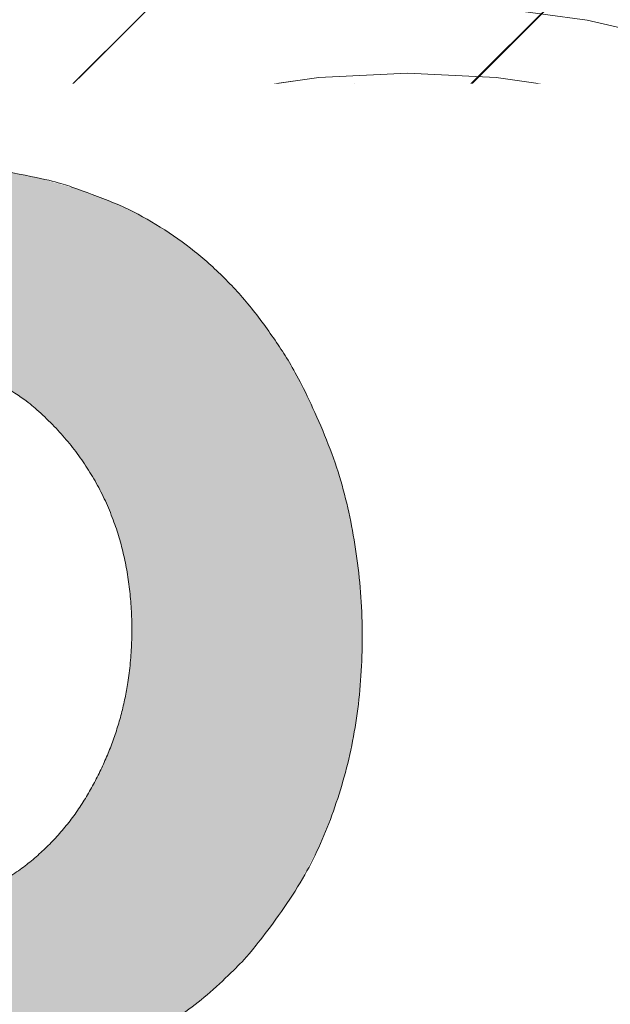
# Model space of a CAD drawing. Header units: inches. Extents: x -416 to -272, y -73 to 47.
# Tile 12 of 206: x -407.312 to -406.429, y -21.799 to -20.325. Entities that reach past the tile are written whole.
import ezdxf

# ---------------------------------------------------------------- set-up
doc = ezdxf.new("R2010")
doc.units = ezdxf.units.IN
doc.header["$LTSCALE"] = 32
doc.header["$MEASUREMENT"] = 0
doc.header["$PDMODE"] = 1
doc.header["$PDSIZE"] = -2
doc.linetypes.add('Dash Style-1', pattern=[0.083328, 0.041656, -0.041672])
for name, color, linetype, lineweight in [('Black', 7, 'Continuous', 18), ('DashLine', 7, 'Continuous', 13), ('DashLineFill', 7, 'Dash Style-1', 13), ('Drawing', 7, 'Continuous', 18), ('Metal-DeskStructure', 7, 'Continuous', 13), ('None', 7, 'Continuous', 18), ('SolidLine', 7, 'Continuous', 15), ('Wood_1-H', 7, 'Continuous', 13)]:
    doc.layers.add(name, color=color, linetype=linetype, lineweight=lineweight)
doc.layers.add('Metal-Leg', color=7, linetype='Continuous', lineweight=18, true_color=0x4c4c4c)
pattern_1 = [(45, (0, 0), (-1.61301565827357, 1.935715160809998), []), (45, (-1.0608, 1.0608), (-0.4723460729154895, 0.4167612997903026), [])]

# ---------------------------------------------------------------- blocks, each defined once
blk = doc.blocks.new('1BRPFY-Leg_Plate (2D)')
at = {"layer": 'DashLineFill', "linetype": 'Continuous', "lineweight": 13}
h = blk.add_hatch(dxfattribs=at)
h.set_pattern_fill('Steel', color=253, style=0, pattern_type=2)
h.set_pattern_definition(pattern_1)
edge = h.paths.add_edge_path()
edge.add_arc((-1.704724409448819, 1.704724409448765), 0.1259842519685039, 90, 180, ccw=False)
edge.add_line((-1.704724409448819, 1.830708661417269), (1.704724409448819, 1.830708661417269))
edge.add_arc((1.704724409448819, 1.704724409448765), 0.1259842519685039, 0, 90, ccw=False)
edge.add_line((1.830708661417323, 1.704724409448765), (1.830708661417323, -1.704724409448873))
edge.add_arc((1.704724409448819, -1.704724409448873), 0.125984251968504, -89.99999999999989, 1.1368683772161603e-13, ccw=False)
edge.add_line((1.704724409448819, -1.830708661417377), (-1.704724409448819, -1.830708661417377))
edge.add_arc((-1.704724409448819, -1.704724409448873), 0.125984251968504, 180, 269.99999999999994, ccw=False)
edge.add_line((-1.830708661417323, -1.704724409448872), (-1.830708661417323, 1.704724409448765))
at = {"layer": 'SolidLine', "flags": 128}
blk.add_lwpolyline([(-0.5938289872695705, 0.8805202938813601), (-0.5775368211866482, 0.868437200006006), (-0.5625074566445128, 0.854815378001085), (-0.5488856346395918, 0.8397860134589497), (-0.5368025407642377, 0.8234938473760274), (-0.5263745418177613, 0.8060957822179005), (-0.5177020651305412, 0.7877593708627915), (-0.5108686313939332, 0.7686612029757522), (-0.5059400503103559, 0.7489852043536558), (-0.5029637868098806, 0.7289208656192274), (-0.5019685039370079, 0.7086614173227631), (-0.5029637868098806, 0.6884019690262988), (-0.5059400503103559, 0.6683376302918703), (-0.5108686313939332, 0.6486616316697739), (-0.5177020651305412, 0.6295634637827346), (-0.5263745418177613, 0.6112270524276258), (-0.5368025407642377, 0.5938289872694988), (-0.5488856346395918, 0.5775368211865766), (-0.5625074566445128, 0.5625074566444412), (-0.5775368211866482, 0.5488856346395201), (-0.5938289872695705, 0.5368025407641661)], dxfattribs=at)
blk = doc.blocks.new('1BRPX8-Util_Bkt_Lg-F (2D)')
at = {"layer": 'DashLineFill', "linetype": 'Continuous', "lineweight": 13}
h = blk.add_hatch(dxfattribs=at)
h.set_pattern_fill('Steel', color=253, style=0, pattern_type=2)
h.set_pattern_definition(pattern_1)
edge = h.paths.add_edge_path()
edge.add_line((-4.468503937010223, 7.539370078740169), (-2.421259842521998, 7.539370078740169))
edge.add_line((-2.421259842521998, 7.539370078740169), (-2.421259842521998, 7.917322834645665))
edge.add_arc((-2.303149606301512, 7.91732283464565), 0.1181102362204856, 90.0000000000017, 179.9999999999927, ccw=False)
edge.add_line((-2.303149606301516, 8.035433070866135), (2.303149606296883, 8.035433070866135))
edge.add_arc((2.30314960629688, 7.917322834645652), 0.1181102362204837, 6.423306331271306e-12, 89.99999999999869, ccw=False)
edge.add_line((2.421259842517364, 7.917322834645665), (2.421259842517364, 7.539370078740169))
edge.add_line((2.421259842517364, 7.539370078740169), (4.46850393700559, 7.539370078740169))
edge.add_line((4.46850393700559, 7.539370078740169), (4.46850393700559, 7.405511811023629))
edge.add_line((4.46850393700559, 7.405511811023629), (3.129921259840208, 7.405511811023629))
edge.add_line((3.129921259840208, 7.405511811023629), (3.129921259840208, -2.011811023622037))
edge.add_line((3.129921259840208, -2.011811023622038), (4.46850393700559, -2.011811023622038))
edge.add_line((4.46850393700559, -2.011811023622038), (4.46850393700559, -2.145669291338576))
edge.add_line((4.46850393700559, -2.145669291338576), (2.421259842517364, -2.145669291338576))
edge.add_line((2.421259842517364, -2.145669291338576), (2.421259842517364, -2.523622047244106))
edge.add_arc((2.303149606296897, -2.523622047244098), 0.1181102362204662, 269.9999999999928, 359.9999999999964, ccw=False)
edge.add_line((2.303149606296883, -2.641732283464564), (-2.303149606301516, -2.641732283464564))
edge.add_arc((-2.303149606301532, -2.523622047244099), 0.1181102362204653, 180.0000000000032, 270.0000000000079, ccw=False)
edge.add_line((-2.421259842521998, -2.523622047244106), (-2.421259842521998, -2.145669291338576))
edge.add_line((-2.421259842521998, -2.145669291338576), (-4.468503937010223, -2.145669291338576))
edge.add_line((-4.468503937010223, -2.145669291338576), (-4.468503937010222, -2.011811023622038))
edge.add_line((-4.468503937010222, -2.011811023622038), (-3.129921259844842, -2.011811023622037))
edge.add_line((-3.129921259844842, -2.011811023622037), (-3.129921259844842, 7.405511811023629))
edge.add_line((-3.129921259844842, 7.405511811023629), (-4.468503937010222, 7.405511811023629))
edge.add_line((-4.468503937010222, 7.405511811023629), (-4.468503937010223, 7.539370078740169))
at = {"layer": 'SolidLine', "flags": 128}
for points in [[(-0.6203331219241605, 1.148780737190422), (-0.5772333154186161, 1.137984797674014), (-0.5353992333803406, 1.123016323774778), (-0.4952337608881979, 1.104019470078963), (-0.4571237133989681, 1.081177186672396), (-0.4214361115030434, 1.054709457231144), (-0.3885146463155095, 1.024871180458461), (-0.3586763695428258, 0.9919497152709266), (-0.3322086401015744, 0.9562621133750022), (-0.3093663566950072, 0.9181520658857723), (-0.290369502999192, 0.8779865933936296), (-0.2754010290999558, 0.836152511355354), (-0.2646050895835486, 0.7930527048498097), (-0.2580856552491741, 0.7491022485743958), (-0.2559055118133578, 0.704724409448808), (-0.2580856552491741, 0.6603465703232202), (-0.2646050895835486, 0.6163961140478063), (-0.2754010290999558, 0.573296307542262), (-0.290369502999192, 0.5314622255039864), (-0.3093663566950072, 0.4912967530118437), (-0.3322086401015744, 0.4531867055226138), (-0.3586763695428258, 0.4174991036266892), (-0.3885146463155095, 0.3845776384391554), (-0.4214361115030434, 0.3547393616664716), (-0.4571237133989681, 0.3282716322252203), (-0.4952337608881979, 0.3054293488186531), (-0.5353992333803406, 0.2864324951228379), (-0.5772333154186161, 0.2714640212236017), (-0.6203331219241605, 0.2606680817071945)], [(0.3093663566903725, 0.4912967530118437), (0.2903695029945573, 0.5314622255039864), (0.275401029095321, 0.573296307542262), (0.2646050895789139, 0.6163961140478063), (0.2580856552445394, 0.6603465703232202), (0.2559055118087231, 0.704724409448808), (0.2580856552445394, 0.7491022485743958), (0.2646050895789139, 0.7930527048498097), (0.275401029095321, 0.836152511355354), (0.2903695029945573, 0.8779865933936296), (0.3093663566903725, 0.9181520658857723)]]:
    blk.add_lwpolyline(points, dxfattribs=at)
blk = doc.blocks.new('Slate-LegBrace (2D)')
at = {"layer": 'DashLineFill', "linetype": 'Continuous', "lineweight": 13}
h = blk.add_hatch(dxfattribs=at)
h.set_pattern_fill('Steel', color=253, style=0, pattern_type=2)
h.set_pattern_definition(pattern_1)
edge = h.paths.add_edge_path()
edge.add_line((-2.199587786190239, 0.1351515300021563), (-1.374775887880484, 0.1351515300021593))
edge.add_arc((3.774758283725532e-15, 0.01355418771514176), 1.380142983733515, 5.054592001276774, 174.9454079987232, ccw=False)
edge.add_line((1.374775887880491, 0.1351515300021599), (2.199718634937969, 0.1351515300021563))
edge.add_arc((6.542437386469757e-05, 0.01705725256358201), 2.202821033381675, 3.073127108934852, 176.9268728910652)
h = blk.add_hatch(dxfattribs=at)
h.set_pattern_fill('Steel', color=253, style=0, pattern_type=2)
h.set_pattern_definition(pattern_1)
edge = h.paths.add_edge_path()
edge.add_line((-2.191696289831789, 0.2375138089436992), (-1.463739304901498, 0.2375137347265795))
edge.add_arc((6.542437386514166e-05, 0.01704129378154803), 1.480314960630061, 8.565281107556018, 171.4347188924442, ccw=False)
edge.add_line((1.463870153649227, 0.2375137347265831), (2.191827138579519, 0.2375138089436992))
edge.add_line((2.191827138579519, 0.2375138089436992), (2.19971863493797, 0.1351515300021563))
edge.add_line((2.19971863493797, 0.1351515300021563), (1.374775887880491, 0.1351515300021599))
edge.add_arc((3.33066907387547e-15, 0.01355418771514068), 1.380142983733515, 5.054592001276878, 174.9454079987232)
edge.add_line((-1.374775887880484, 0.1351515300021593), (-2.19958778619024, 0.1351515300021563))
edge.add_line((-2.19958778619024, 0.1351515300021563), (-2.191696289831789, 0.2375138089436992))
at = {"layer": 'DashLineFill', "flags": 128}
for points in [[(-2.199587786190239, 0.1351515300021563), (-1.374775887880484, 0.1351515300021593, -0.9154551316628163), (1.374775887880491, 0.1351515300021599), (2.199718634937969, 0.1351515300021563, 0.9477524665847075)], [(-2.191696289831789, 0.2375138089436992), (-1.463739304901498, 0.2375137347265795, -0.8606629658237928), (1.463870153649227, 0.2375137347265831), (2.191827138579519, 0.2375138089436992), (2.19971863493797, 0.1351515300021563), (1.374775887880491, 0.1351515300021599, 0.9154551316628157), (-1.374775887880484, 0.1351515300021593), (-2.19958778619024, 0.1351515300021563)]]:
    blk.add_lwpolyline(points, format="xyb", close=True, dxfattribs=at)
blk = doc.blocks.new('TLLegSleeve (2D)')
at = {"layer": 'DashLineFill', "linetype": 'Continuous', "lineweight": 13}
h = blk.add_hatch(dxfattribs=at)
h.set_pattern_fill('Steel', color=253, style=0, pattern_type=2)
h.set_pattern_definition(pattern_1)
edge = h.paths.add_edge_path()
edge.add_line((1.08267716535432, 1.402343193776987), (1.08267716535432, 2.913385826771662))
edge.add_arc((-1.707523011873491e-13, 2.913385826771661), 1.08267716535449, 4.479377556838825e-14, 180)
edge.add_line((-1.082677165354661, 2.913385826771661), (-1.08267716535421, 1.402343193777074))
edge.add_arc((-1.332267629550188e-15, 2.886579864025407e-15), 1.771653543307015, 127.6698869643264, 412.330113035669)
edge.add_line((1.08267716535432, 1.402343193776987), (1.08267716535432, 1.402343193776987))
edge = h.paths.add_edge_path()
edge.add_arc((1.665334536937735e-15, 2.91338582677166), 0.7480314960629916, 0, 180, ccw=False)
edge.add_arc((1.665334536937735e-15, 2.91338582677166), 0.7480314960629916, 180, 360, ccw=False)
edge = h.paths.add_edge_path()
edge.add_arc((-1.723066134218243e-13, 9.149983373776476e-17), 1.437007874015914, 0, 180, ccw=False)
edge.add_arc((-1.723066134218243e-13, 5.70119602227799e-16), 1.437007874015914, 180, 360, ccw=False)
at = {"layer": 'DashLineFill', "flags": 128}
for points in [[(1.08267716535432, 1.402343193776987), (1.08267716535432, 2.913385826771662, 0.9999999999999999), (-1.082677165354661, 2.913385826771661), (-1.08267716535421, 1.402343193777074, 2.931618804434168), (1.08267716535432, 1.402343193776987)], [(-1.437007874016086, 3.308097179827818e-16, -0.9999999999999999), (1.437007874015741, 3.308097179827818e-16, -0.9999999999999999)]]:
    blk.add_lwpolyline(points, format="xyb", close=True, dxfattribs=at)
blk = doc.blocks.new('Group-84')
at = {"layer": 'SolidLine', "flags": 128}
blk.add_lwpolyline([(7.34251968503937, -8.30708661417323, -0.414213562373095), (9.05511811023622, -6.594488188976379, -0.414213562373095), (10.76771653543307, -8.30708661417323, -0.414213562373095), (9.05511811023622, -10.01968503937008, -0.414213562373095)], format="xyb", close=True, dxfattribs=at)
at = {"layer": 'Wood_1-H', "color": 7}
for name in ['1BRPX8-Util_Bkt_Lg-F (2D)', 'TLLegSleeve (2D)', 'Slate-LegBrace (2D)', '1BRPFY-Leg_Plate (2D)']:
    blk.add_blockref(name, (9.05511811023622, -8.30708661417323), dxfattribs=at)
blk = doc.blocks.new('TL14_lower_leg (2D)')
at = {"layer": 'DashLine', "flags": 128}
blk.add_lwpolyline([(-0.5273196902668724, 1.273062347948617), (-0.3999985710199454, 1.318618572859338), (-0.2688252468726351, 1.351475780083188), (-0.135062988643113, 1.371317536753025), (-1.777195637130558e-14, 1.377952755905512), (0.1350629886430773, 1.371317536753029), (0.2688252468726, 1.351475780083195), (0.3999985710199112, 1.318618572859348), (0.5273196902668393, 1.27306234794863), (0.649562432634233, 1.215245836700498), (0.7655495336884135, 1.14572584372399), (0.8741639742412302, 1.065171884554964), (0.9743597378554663, 0.9743597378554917), (1.065171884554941, 0.8741639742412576), (1.14572584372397, 0.7655495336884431), (1.215245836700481, 0.6495624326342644), (1.273062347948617, 0.5273196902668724), (1.318618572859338, 0.3999985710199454), (1.351475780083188, 0.2688252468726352), (1.371317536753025, 0.1350629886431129), (1.377952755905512, 1.783045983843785e-14)], dxfattribs=at)
blk = doc.blocks.new('Group-50')
at = {"layer": 'DashLineFill', "linetype": 'Continuous', "lineweight": 13}
h = blk.add_hatch(dxfattribs=at)
h.set_pattern_fill('Steel', color=253, style=0, pattern_type=2)
h.set_pattern_definition(pattern_1)
h.paths.add_polyline_path([(-2.066929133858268, 1.397637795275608), (2.066929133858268, 1.397637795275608), (2.066929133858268, 0.1377952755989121), (2.106299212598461, 0.1377952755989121), (2.106299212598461, -0.1377952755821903), (2.066929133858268, -0.1377952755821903), (2.066929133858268, -5.275590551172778), (2.106299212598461, -5.275590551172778), (2.106299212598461, -5.55118110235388), (2.066929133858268, -5.55118110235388), (2.066929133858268, -5.82677165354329), (-2.066929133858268, -5.82677165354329), (-2.066929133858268, -5.55118110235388), (-2.106299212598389, -5.55118110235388), (-2.106299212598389, -5.275590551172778), (-2.066929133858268, -5.275590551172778), (-2.066929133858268, -0.1377952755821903), (-2.106299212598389, -0.1377952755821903), (-2.106299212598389, 0.1377952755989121), (-2.066929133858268, 0.1377952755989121)])
at = {"layer": 'DashLineFill', "flags": 128}
blk.add_lwpolyline([(-2.066929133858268, 1.397637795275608), (2.066929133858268, 1.397637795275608), (2.066929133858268, 0.1377952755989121), (2.106299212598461, 0.1377952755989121), (2.106299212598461, -0.1377952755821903), (2.066929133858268, -0.1377952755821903), (2.066929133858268, -5.275590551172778), (2.106299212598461, -5.275590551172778), (2.106299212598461, -5.55118110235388), (2.066929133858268, -5.55118110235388), (2.066929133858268, -5.82677165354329), (-2.066929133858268, -5.82677165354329), (-2.066929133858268, -5.55118110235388), (-2.106299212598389, -5.55118110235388), (-2.106299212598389, -5.275590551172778), (-2.066929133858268, -5.275590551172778), (-2.066929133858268, -0.1377952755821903), (-2.106299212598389, -0.1377952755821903), (-2.106299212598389, 0.1377952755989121), (-2.066929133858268, 0.1377952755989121)], close=True, dxfattribs=at)
blk = doc.blocks.new('TL14_upper_leg (2D)')
at = {"layer": 'DashLine', "flags": 128}
blk.add_lwpolyline([(-0.5753267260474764, 1.076360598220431), (-0.4670545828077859, 1.127569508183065), (-0.3542844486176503, 1.167919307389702), (-0.2381023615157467, 1.197021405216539), (-0.1196272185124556, 1.214595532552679), (0, 1.22047244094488), (0.1196272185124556, 1.214595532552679), (0.2381023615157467, 1.197021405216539), (0.3542844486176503, 1.167919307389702), (0.4670545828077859, 1.127569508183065), (0.5753267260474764, 1.076360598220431), (0.6780581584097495, 1.01478574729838), (0.7742595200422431, 0.9434379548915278), (0.8630043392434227, 0.8630043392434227), (0.9434379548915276, 0.7742595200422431), (1.01478574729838, 0.6780581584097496), (1.076360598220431, 0.5753267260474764), (1.127569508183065, 0.467054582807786), (1.167919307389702, 0.3542844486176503), (1.197021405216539, 0.2381023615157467), (1.214595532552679, 0.1196272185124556), (1.22047244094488, 7.47323834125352e-17)], dxfattribs=at)
at = {"layer": 'Metal-Leg', "linetype": 'Continuous', "lineweight": 5}
blk.add_point((0, 7.161375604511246e-14), dxfattribs=at)
at = {"layer": 'DashLine', "color": 7}
blk.add_blockref('Group-50', (0, 0), dxfattribs=at)
blk = doc.blocks.new('Group-55')
at = {"layer": 'DashLine'}
for p, q in [((0.0001991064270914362, 3.818897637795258), (0.0001991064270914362, 4.055118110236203)), ((-0.117911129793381, 3.700787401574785), (-0.3541316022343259, 3.700787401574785)), ((0.1183093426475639, 3.700787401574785), (0.3545298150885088, 3.700787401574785)), ((0.0001991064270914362, 3.582677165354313), (0.0001991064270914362, 3.346456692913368))]:
    blk.add_line(p, q, dxfattribs=at)
at = {"layer": 'DashLine', "flags": 128}
blk.add_lwpolyline([(-0.2557064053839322, 3.700787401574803), (-0.254474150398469, 3.725870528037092), (-0.2507892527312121, 3.750712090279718), (-0.2446871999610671, 3.775072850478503), (-0.2362267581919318, 3.798718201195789), (-0.2254894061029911, 3.821420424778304), (-0.2125785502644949, 3.842960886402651), (-0.1976185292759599, 3.863132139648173), (-0.180753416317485, 3.881739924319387), (-0.1621456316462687, 3.898605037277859), (-0.1419743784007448, 3.913565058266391), (-0.1204339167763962, 3.926475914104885), (-0.09773169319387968, 3.937213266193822), (-0.07408634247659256, 3.945673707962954), (-0.04972558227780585, 3.951775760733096), (-0.02488402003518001, 3.955460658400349), (0.0001991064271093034, 3.956692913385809), (0.02528223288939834, 3.955460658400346), (0.05012379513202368, 3.951775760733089), (0.07448455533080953, 3.945673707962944), (0.09812990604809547, 3.937213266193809), (0.1208321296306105, 3.926475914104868), (0.1423725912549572, 3.913565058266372), (0.1625438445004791, 3.898605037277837), (0.181151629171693, 3.881739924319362), (0.1980167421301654, 3.863132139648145), (0.2129767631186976, 3.842960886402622), (0.2258876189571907, 3.821420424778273), (0.2366249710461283, 3.798718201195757), (0.2450854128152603, 3.775072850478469), (0.2511874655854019, 3.750712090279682), (0.2548723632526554, 3.725870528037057), (0.2561046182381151, 3.700787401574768), (0.2548723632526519, 3.675704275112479), (0.251187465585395, 3.650862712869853), (0.24508541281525, 3.626501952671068), (0.2366249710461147, 3.602856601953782), (0.2258876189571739, 3.580154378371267), (0.2129767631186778, 3.55861391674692), (0.1980167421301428, 3.538442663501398), (0.1811516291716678, 3.519834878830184), (0.1625438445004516, 3.502969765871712), (0.1423725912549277, 3.488009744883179), (0.1208321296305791, 3.475098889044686), (0.09812990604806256, 3.464361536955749), (0.07448455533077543, 3.455901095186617), (0.05012379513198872, 3.449799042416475), (0.02528223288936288, 3.446114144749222), (0.0001991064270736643, 3.444881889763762), (-0.02488402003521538, 3.446114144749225), (-0.04972558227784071, 3.449799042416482), (-0.07408634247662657, 3.455901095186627), (-0.09773169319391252, 3.464361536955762), (-0.1204339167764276, 3.475098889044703), (-0.1419743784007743, 3.488009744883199), (-0.1621456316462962, 3.502969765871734), (-0.1807534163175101, 3.519834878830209), (-0.1976185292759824, 3.538442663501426), (-0.2125785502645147, 3.558613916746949), (-0.2254894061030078, 3.580154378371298), (-0.2362267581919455, 3.602856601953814), (-0.2446871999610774, 3.626501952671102), (-0.250789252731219, 3.650862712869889), (-0.2544741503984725, 3.675704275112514)], close=True, dxfattribs=at)
blk = doc.blocks.new('1BRPT9-Bracket (2D)')
at = {"layer": 'DashLineFill', "linetype": 'Continuous', "lineweight": 13}
h = blk.add_hatch(dxfattribs=at)
h.set_pattern_fill('Steel', color=253, style=0, pattern_type=2)
h.set_pattern_definition(pattern_1)
edge = h.paths.add_edge_path()
edge.add_line((-2.32206875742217, -8.74015748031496), (-2.32206875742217, 8.740157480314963))
edge.add_line((-2.32206875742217, 8.740157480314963), (1.677931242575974, 8.740157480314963))
edge.add_arc((1.677931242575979, 8.488188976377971), 0.2519685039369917, -3.979039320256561e-12, 90.0000000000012, ccw=False)
edge.add_line((1.929899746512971, 8.488188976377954), (1.929899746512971, 7.480314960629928))
edge.add_line((1.929899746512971, 7.480314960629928), (2.323600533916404, 7.461135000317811))
edge.add_line((2.323600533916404, 7.461135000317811), (2.323600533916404, -7.480314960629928))
edge.add_line((2.323600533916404, -7.480314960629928), (1.929899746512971, -7.480314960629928))
edge.add_line((1.929899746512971, -7.480314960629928), (1.929899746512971, -8.488188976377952))
edge.add_arc((1.677931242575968, -8.488188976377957), 0.2519685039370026, -90.00000000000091, 1.0800249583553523e-12, ccw=False)
edge.add_line((1.677931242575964, -8.74015748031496), (-2.32206875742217, -8.74015748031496))
at = {"layer": 'Metal-DeskStructure', "color": 7}
blk.add_blockref('Group-55', (0, 0), dxfattribs=at)
blk = doc.blocks.new('Group-72')
at = {"layer": 'Metal-DeskStructure', "linetype": 'Continuous', "lineweight": 0, "true_color": 0xff0000}
h = blk.add_hatch(color=1, dxfattribs=at)
h.paths.add_polyline_path([(-1.987219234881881, -1.274606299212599), (-1.987219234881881, 1.274606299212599), (-0.8719385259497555, 1.274606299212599), (-0.7915355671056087, 1.273487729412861), (-0.7161115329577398, 1.270132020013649), (-0.645666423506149, 1.264539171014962), (-0.5802002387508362, 1.256709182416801), (-0.5197129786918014, 1.246642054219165), (-0.4642046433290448, 1.234337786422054), (-0.4136752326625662, 1.219796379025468), (-0.3681247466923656, 1.203017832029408), (-0.3261402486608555, 1.18341340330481), (-0.2863088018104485, 1.160394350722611), (-0.2486304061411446, 1.133960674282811), (-0.2131050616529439, 1.10411237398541), (-0.1797327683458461, 1.070849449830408), (-0.1485135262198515, 1.034171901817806), (-0.1194473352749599, 0.9940797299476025), (-0.09253419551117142, 0.9505729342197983), (-0.06831236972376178, 0.9047532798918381), (-0.04732012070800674, 0.8577225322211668), (-0.02955744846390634, 0.8094806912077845), (-0.01502435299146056, 0.7600277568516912), (-0.003720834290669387, 0.7093637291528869), (0.004353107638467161, 0.6574886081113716), (0.00919747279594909, 0.604402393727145), (0.0108122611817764, 0.5501050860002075), (0.00814617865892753, 0.4809719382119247), (0.000147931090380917, 0.4145973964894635), (-0.01318248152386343, 0.3509814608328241), (-0.03184505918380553, 0.2901241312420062), (-0.05583980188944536, 0.23202540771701), (-0.08516670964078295, 0.1766852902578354), (-0.1198257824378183, 0.1241037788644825), (-0.1598170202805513, 0.0742808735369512), (-0.2053927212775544, 0.02804076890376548), (-0.2568051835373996, -0.01379234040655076), (-0.3140544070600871, -0.05121845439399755), (-0.3771403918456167, -0.08423757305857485), (-0.4460631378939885, -0.1128496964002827), (-0.5208226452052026, -0.137054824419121), (-0.6014189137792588, -0.1568529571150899), (-0.6878519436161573, -0.1722440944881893), (-0.6570364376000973, -0.1878368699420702), (-0.6281048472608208, -0.203396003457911), (-0.6010571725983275, -0.2189214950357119), (-0.5758934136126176, -0.2344133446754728), (-0.552613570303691, -0.2498715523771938), (-0.5312176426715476, -0.2652961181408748), (-0.5117056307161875, -0.2806870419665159), (-0.4940775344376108, -0.2960443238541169), (-0.4592922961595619, -0.3297530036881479), (-0.4249107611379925, -0.3652110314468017), (-0.3909329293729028, -0.4024184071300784), (-0.3573588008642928, -0.4413751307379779), (-0.3241883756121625, -0.4820812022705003), (-0.2914216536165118, -0.5245366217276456), (-0.2590586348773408, -0.5687413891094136), (-0.2270993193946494, -0.6146955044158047), (0.1981284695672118, -1.274606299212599), (-0.199109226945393, -1.274606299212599), (-0.5274503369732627, -0.7707919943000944), (-0.5624626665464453, -0.7177646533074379), (-0.5959106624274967, -0.667950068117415), (-0.627794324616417, -0.6213482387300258), (-0.6581136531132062, -0.57795916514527), (-0.6868686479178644, -0.5377828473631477), (-0.7140593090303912, -0.5008192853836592), (-0.739685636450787, -0.4670684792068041), (-0.7637476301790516, -0.4365304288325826), (-0.7867246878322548, -0.408532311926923), (-0.8090962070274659, -0.3824013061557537), (-0.8308621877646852, -0.3581374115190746), (-0.8520226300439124, -0.3357406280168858), (-0.872577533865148, -0.3152109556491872), (-0.8925268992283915, -0.2965483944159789), (-0.911870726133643, -0.2797529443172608), (-0.9306090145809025, -0.264824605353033), (-0.9490697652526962, -0.2513512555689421), (-0.9675809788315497, -0.2389207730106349), (-0.9861426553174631, -0.2275331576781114), (-1.004754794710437, -0.2171884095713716), (-1.02341739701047, -0.2078865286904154), (-1.042130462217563, -0.1996275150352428), (-1.060893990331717, -0.192411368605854), (-1.07970798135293, -0.1862380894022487), (-1.094812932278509, -0.1829582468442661), (-1.112138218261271, -0.1801157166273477), (-1.131683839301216, -0.1777104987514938), (-1.153449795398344, -0.1757425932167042), (-1.177436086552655, -0.1742120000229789), (-1.203642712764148, -0.173118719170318), (-1.232069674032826, -0.1724627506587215), (-1.262716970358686, -0.1722440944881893), (-1.642731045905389, -0.1722440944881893), (-1.642731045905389, -1.274606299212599)])
h.paths.add_polyline_path([(-1.642731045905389, 0.1033464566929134), (-0.9376065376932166, 0.1033464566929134), (-0.8829223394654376, 0.1041370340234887), (-0.831366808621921, 0.1065087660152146), (-0.7829399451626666, 0.1104616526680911), (-0.7376417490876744, 0.1159956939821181), (-0.6954722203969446, 0.1231108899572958), (-0.656431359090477, 0.131807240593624), (-0.6205191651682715, 0.1420847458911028), (-0.5877356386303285, 0.1539434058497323), (-0.5574584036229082, 0.1675514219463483), (-0.5290650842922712, 0.183076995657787), (-0.5025556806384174, 0.2005201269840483), (-0.477930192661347, 0.2198808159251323), (-0.4551886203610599, 0.2411590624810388), (-0.4343309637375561, 0.2643548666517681), (-0.4153572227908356, 0.2894682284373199), (-0.3982673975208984, 0.3164991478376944), (-0.3831287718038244, 0.3447916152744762), (-0.3700086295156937, 0.3736896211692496), (-0.3589069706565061, 0.4031931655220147), (-0.3498237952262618, 0.4333022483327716), (-0.3427591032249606, 0.4640168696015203), (-0.3377128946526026, 0.4953370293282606), (-0.3346851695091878, 0.5272627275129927), (-0.3336759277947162, 0.5597939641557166), (-0.3356439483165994, 0.6066395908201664), (-0.3415480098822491, 0.6513658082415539), (-0.3513881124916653, 0.693972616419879), (-0.3651642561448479, 0.7344600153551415), (-0.3828764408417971, 0.7728280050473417), (-0.4045246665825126, 0.8090765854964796), (-0.4301089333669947, 0.8432057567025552), (-0.4596292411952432, 0.8752155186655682), (-0.4934051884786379, 0.9042311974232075), (-0.5317563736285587, 0.9293781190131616), (-0.5746827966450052, 0.9506562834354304), (-0.6221844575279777, 0.9680656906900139), (-0.6742613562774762, 0.9816063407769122), (-0.7309134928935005, 0.9912782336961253), (-0.7921408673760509, 0.9970813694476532), (-0.8579434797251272, 0.9990157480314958), (-1.642731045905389, 0.9990157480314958)])
at = {"layer": 'Metal-DeskStructure', "color": 7}
for points, knots in [([(-1.987219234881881, -1.274606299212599), (-1.987219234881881, 0), (-1.987219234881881, 1.274606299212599), (-1.429578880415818, 1.274606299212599), (-0.5403688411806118, 1.274606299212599), (-0.1958806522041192, 1.131429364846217), (0.0108122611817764, 0.7697165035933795), (0.0108122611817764, 0.2680552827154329), (-0.330446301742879, -0.1194935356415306), (-0.6878519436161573, -0.1722440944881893), (-0.5608220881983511, -0.2346824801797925), (-0.4940775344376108, -0.2960443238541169), (-0.3541291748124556, -0.4273803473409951), (-0.2270993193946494, -0.6146955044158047), (-0.01448542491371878, -0.9446509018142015), (0.1981284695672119, -1.274606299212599), (-0.0004903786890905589, -1.274606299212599), (-0.199109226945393, -1.274606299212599), (-0.3632797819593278, -1.022699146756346), (-0.5274503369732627, -0.7707919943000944), (-0.6706283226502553, -0.5522571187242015), (-0.856866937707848, -0.3208037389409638), (-1.004351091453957, -0.2088454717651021), (-1.07970798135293, -0.1862380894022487), (-1.13568711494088, -0.1722440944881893), (-1.452724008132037, -0.1722440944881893), (-1.642731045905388, -0.1722440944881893), (-1.642731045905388, -0.7234251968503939), (-1.642731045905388, -1.274606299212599), (-1.814975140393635, -1.274606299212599), (-1.987219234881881, -1.274606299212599)], [0, 0, 0, 0.1376097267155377, 0.1376097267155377, 0.1978139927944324, 0.233611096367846, 0.2694081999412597, 0.3052053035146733, 0.3511799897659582, 0.3971546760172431, 0.3971546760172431, 0.4151671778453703, 0.4151671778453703, 0.4532969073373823, 0.4532969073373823, 0.5194264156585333, 0.5194264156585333, 0.5528882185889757, 0.5528882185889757, 0.6035447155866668, 0.6035447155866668, 0.6475600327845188, 0.6915753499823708, 0.7355906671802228, 0.7355906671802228, 0.7678723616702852, 0.8161582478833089, 0.8161582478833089, 0.9562281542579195, 0.9562281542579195, 1, 1, 1]), ([(-1.642731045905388, 0.1033464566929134), (-1.290168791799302, 0.1033464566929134), (-0.7126124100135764, 0.1033464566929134), (-0.4628588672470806, 0.2045403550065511), (-0.3336759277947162, 0.4284579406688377), (-0.3336759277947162, 0.7514152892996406), (-0.5855825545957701, 0.9990157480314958), (-1.250337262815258, 0.9990157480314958), (-1.642731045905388, 0.9990157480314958), (-1.642731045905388, 0.5511811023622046), (-1.642731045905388, 0.1033464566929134)], [0, 0, 0, 0.1307339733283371, 0.2141642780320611, 0.2975945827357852, 0.3810248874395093, 0.5027510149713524, 0.6244771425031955, 0.7998494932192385, 0.7998494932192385, 1, 1, 1])]:
    blk.add_open_spline(points, degree=2, knots=knots, dxfattribs=at)
blk = doc.blocks.new('SlateLegLocator-R2')
at = {"color": 255, "linetype": 'Dash Style-1', "lineweight": 5}
blk.add_wipeout([(-2.106299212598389, 1.3779527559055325), (2.10629921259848, 1.3779527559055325), (2.10629921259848, -5.807086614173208), (-2.106299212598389, -5.807086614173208)], dxfattribs=at).dxf.layer = 'Black'
at = {"layer": 'Black', "linetype": 'Dash Style-1', "lineweight": 5, "flags": 128}
blk.add_lwpolyline([(-2.106299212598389, 1.377952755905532), (2.106299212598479, 1.377952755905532), (2.106299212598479, -5.807086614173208), (-2.106299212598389, -5.807086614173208)], close=True, dxfattribs=at)
at = {"layer": 'Metal-DeskStructure', "color": 7}
blk.add_blockref('Group-72', (0, 0), dxfattribs=at)
blk = doc.blocks.new('Group-85')
at = {"layer": 'None', "color": 7}
for name, p in [('1BRPT9-Bracket (2D)', (8.976377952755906, -12.00787401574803)), ('1BRPFY-Leg_Plate (2D)', (8.976377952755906, -8.30708661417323)), ('TL14_upper_leg (2D)', (8.976377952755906, -8.30708661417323)), ('TL14_lower_leg (2D)', (8.976377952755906, -8.30708661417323))]:
    blk.add_blockref(name, p, dxfattribs=at)
blk.add_blockref('SlateLegLocator-R2', (8.976377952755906, -8.30708661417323), dxfattribs=at)
blk = doc.blocks.new('Group-86')
at = {"layer": 'None'}
blk.add_blockref('Group-84', (0, 0), dxfattribs=at)
blk.add_blockref('Group-85', (0, 0), dxfattribs=at)
blk = doc.blocks.new('SL Credenza Desk (2D)-1')
at = {"layer": 'None'}
blk.add_blockref('Group-86', (0, 0), dxfattribs=at)
at = {"layer": 'Drawing', "color": 0, "flags": 1}
for tag in ['Tag', 'Catalog', 'Option1', 'Option2', 'Option3', 'Option4', 'Option5', 'Option6', 'Option7', 'Option8', 'Option9', 'Option10', 'Option11', 'Option12', 'Custom', 'FinishGroup', 'Discount', 'Item2', 'Item3', 'Item6', 'Item9', 'Item10', 'Item12', 'Item13', 'Item16', 'Item19', 'Item20', 'Item21', 'Item22', 'Item23', 'Item24', 'Item25', 'Item8', 'Item18', 'Item1', 'Item4', 'Item5', 'Item7', 'Item11', 'Item14', 'Item15', 'Item17']:
    blk.add_attdef(tag, (-56.28870742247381, -28.99901361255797), '', height=0.007086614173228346, dxfattribs=at)
blk = doc.blocks.new('Group-87')
at = {"layer": 'Drawing'}
blk.add_blockref('SL Credenza Desk (2D)-1', (-56.32807750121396, 1.485347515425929), dxfattribs=at)
at = {"layer": 'Drawing', "color": 0, "flags": 1}
for tag in ['Tag', 'Catalog', 'Option1', 'Option2', 'Option3', 'Option4', 'Option5', 'Option6', 'Option7', 'Option8', 'Option9', 'Option10', 'Option11', 'Option12', 'Custom', 'FinishGroup', 'Discount', 'Item2', 'Item3', 'Item6', 'Item9', 'Item10', 'Item12', 'Item13', 'Item16', 'Item19', 'Item20', 'Item21', 'Item22', 'Item23', 'Item24', 'Item25', 'Item8', 'Item18', 'Item1', 'Item4', 'Item5', 'Item7', 'Item11', 'Item14', 'Item15', 'Item17']:
    blk.add_attdef(tag, (-56.28870742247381, -28.99901361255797), '', height=0.007086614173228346, dxfattribs=at)

msp = doc.modelspace()

# ---------------------------------------------------------------- block references
at = {"layer": 'Drawing', "color": 7}
msp.add_blockref('Group-87', (-359.4593240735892, -14.97747349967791), dxfattribs=at)

doc.saveas('drawing.dxf')
